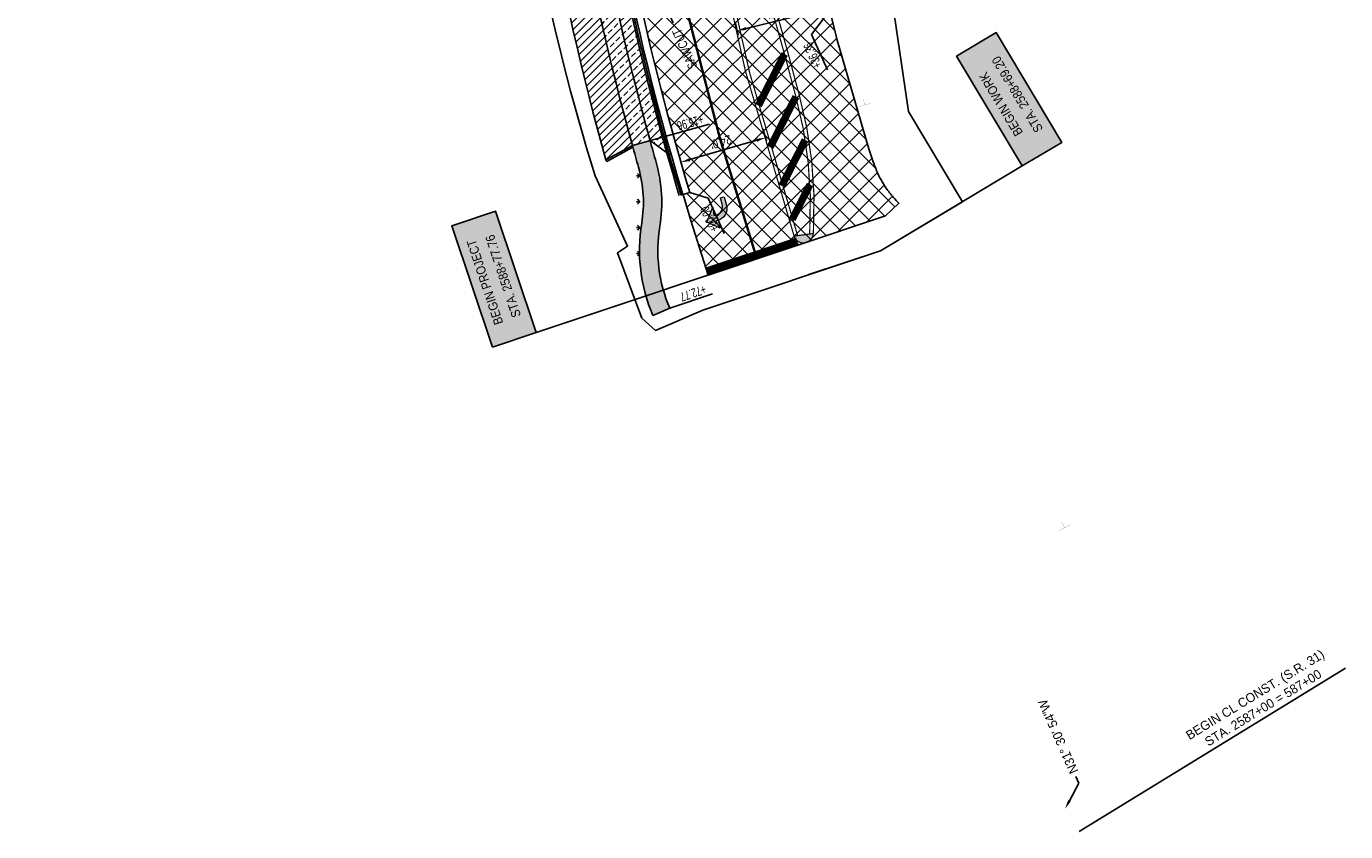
# Model space of a CAD drawing. Header units: feet. Extents: x 161194 to 165526, y 286511 to 289383.
# Tile 3 of 34: x 161590 to 161950, y 288502 to 288722. Entities that reach past the tile are written whole.
import ezdxf
from ezdxf import colors
from ezdxf.entities.mleader import LeaderData, LeaderLine
from ezdxf.math import Vec2, Vec3

# ---------------------------------------------------------------- set-up
doc = ezdxf.new("R2010")
doc.units = ezdxf.units.FT
doc.header["$MEASUREMENT"] = 0
doc.linetypes.add('constlimit', pattern=[0])
for name, color, linetype in [('DR_P_Text', 1, 'Continuous'), ('DR_P_Underdrain', 1, 'Continuous'), ('GE_P_CL_Bearings', 4, 'Continuous'), ('PM_P_Cells', 7, 'Continuous'), ('PM_P_Edge_Line', 7, 'Continuous'), ('PM_X_Cells', 251, 'Continuous'), ('PV_P_Curb', 6, 'Continuous'), ('PV_P_Drive', 1, 'Continuous'), ('PV_P_EOP', 7, 'Continuous'), ('PV_P_Walk', 4, 'Continuous'), ('RD_P_Text', 1, 'Continuous'), ('RW_P_Const_Limits', 30, 'constlimit'), ('SC_Shading1', 247, 'Continuous'), ('SC_Shading1_Resurfacing', 247, 'Continuous'), ('SC_Shading2', 255, 'Continuous'), ('SN_P_Signs', 1, 'Continuous')]:
    doc.layers.add(name, color=color, linetype=linetype)
doc.styles.add('Slanted-Normal', font='font31.shx', dxfattribs={"height": 0.1})
doc.styles.get("Standard").update_dxf_attribs({"font": 'font31.shx'})
doc.dimstyles.new('COEC', dxfattribs={"dimscale": 13.9, "dimtxt": 0.18, "dimasz": 0.18, "dimexe": 0.18, "dimexo": 0.0625, "dimgap": 0.09, "dimtad": 1, "dimzin": 0, "dimdsep": 46, "dimtxsty": 'Standard', "dimcen": 0.09, "dimclrd": 256, "dimclre": 256, "dimclrt": 256, "dimaunit": 1, "dimadec": 4, "dimazin": 0, "dimtfac": 1, "dimtofl": 0, "dimtmove": 0, "dimatfit": 3, "dimfxl": 1, "dimtolj": 1, "dimtzin": 0, "dimlwd": -1, "dimlwe": -1, "dimarcsym": 0})

# ---------------------------------------------------------------- blocks, each defined once
blk = doc.blocks.new('PMRT')
at = {"layer": 'PM_X_Cells', "color": 7, "linetype": 'Continuous', "lineweight": 0, "flags": 128}
blk.add_lwpolyline([(-5.521300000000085, 3.333333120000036, -0.4188653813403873), (-2.240412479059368, 6.540874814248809e-06), (-2.240000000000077, 6.540874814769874e-06), (-2.24, -0.666666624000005), (0, 0), (-2.560000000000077, -2.999999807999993), (-6.08, -0.333333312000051), (-3.839999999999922, -0.666666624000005), (-3.840000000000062, 0.03643318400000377, 0.414213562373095), (-6.136900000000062, 2.333333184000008), (-7.999999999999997, 2.333333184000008), (-7.999999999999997, 3.333333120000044), (-5.521300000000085, 3.333333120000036)], format="xyb", close=True, dxfattribs=at)
blk = doc.blocks.new('*D1288')
at = {"layer": 'Defpoints', "color": 0, "transparency": 16777216}
for p in [(161791.4265879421, 288691.6910813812), (161791.9472346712, 288689.8945726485), (161768.8957659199, 288683.2140196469)]:
    blk.add_point(p, dxfattribs=at)
at = {"layer": 'DR_P_Text', "transparency": 16777216}
for p, q in [((161791.6688782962, 288690.8550505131), (161790.7306970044, 288694.0922760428)), ((161770.7763138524, 288685.7064193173), (161789.0253932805, 288690.9951904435)), ((161768.6174095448, 288684.1744975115), (161767.6792282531, 288687.4117230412))]:
    blk.add_line(p, q, dxfattribs=at)
for points in [[(161788.9094114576, 288691.3953895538), (161789.1413751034, 288690.5949913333), (161791.4265879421, 288691.6910813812)], [(161770.6603320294, 288686.1066184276), (161770.8922956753, 288685.306220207), (161768.3751191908, 288685.0105283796)]]:
    blk.add_solid(points, dxfattribs=at)
at = {"layer": 'DR_P_Text', "transparency": 16777216, "insert": (161779.2745517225, 288690.5118800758), "char_height": 2.5, "attachment_point": 5, "rotation": 196.16213250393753}
blk.add_mtext("\\A1;{\\W0.8;24.0'}", dxfattribs=at)
blk = doc.blocks.new('*D1289')
at = {"layer": 'Defpoints', "color": 0, "transparency": 16777216}
for p in [(161806.8595010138, 288726.551921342), (161807.3850523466, 288724.4080312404), (161784.2371224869, 288718.7335680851)]:
    blk.add_point(p, dxfattribs=at)
at = {"layer": 'DR_P_Text', "transparency": 16777216}
for p, q in [((161807.1469626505, 288725.3792744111), (161806.2642767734, 288728.9800292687)), ((161786.1396790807, 288721.472682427), (161804.4313930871, 288725.9566971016)), ((161783.9990327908, 288719.7048112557), (161783.1163469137, 288723.3055661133))]:
    blk.add_line(p, q, dxfattribs=at)
for points in [[(161804.3321890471, 288726.361381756), (161804.5305971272, 288725.5520124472), (161806.8595010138, 288726.551921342)], [(161786.0404750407, 288721.8773670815), (161786.2388831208, 288721.0679977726), (161783.7115711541, 288720.8774581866)]]:
    blk.add_solid(points, dxfattribs=at)
at = {"layer": 'DR_P_Text', "transparency": 16777216, "insert": (161794.7498342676, 288725.8999868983), "char_height": 2.5, "attachment_point": 5, "rotation": 193.77382006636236}
blk.add_mtext("\\A1;{\\W0.8;23.8'}", dxfattribs=at)

msp = doc.modelspace()

# ---------------------------------------------------------------- hatches: boundary and pattern name
at = {"layer": 'DR_P_Text'}
h = msp.add_hatch(color=255, dxfattribs=at)
h.dxf.hatch_style = 1
h.paths.add_polyline_path([(161861.4190877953, 288683.9863686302), (161872.1813683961, 288690.422996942), (161854.2695599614, 288720.3722031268), (161843.5072793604, 288713.9355748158)])
h = msp.add_hatch(color=255, dxfattribs=at)
h.dxf.hatch_style = 1
h.paths.add_polyline_path([(161717.0248197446, 288634.5842235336), (161728.9196492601, 288638.5553566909), (161717.8688051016, 288671.656212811), (161705.9739755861, 288667.6850796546)])
at = {"layer": 'PM_P_Cells'}
h = msp.add_hatch(color=256, dxfattribs=at)
h.dxf.hatch_style = 1
h.paths.add_polyline_path([(161779.0587503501, 288666.9917364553), (161777.8139403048, 288668.9697385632), (161778.4560258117, 288669.1491244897), (161778.4559148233, 288669.149521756, 0.4188653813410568), (161780.7834955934, 288673.2063255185), (161780.1165362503, 288675.5936082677), (161779.1534174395, 288675.324532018), (161779.6547334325, 288673.5301452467, -0.4142135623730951), (161778.060586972, 288670.6999162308), (161777.3834182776, 288670.5107287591), (161777.1017270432, 288672.7578071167), (161775.4805586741, 288668.6500920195)])
at = {"layer": 'PM_P_Edge_Line'}
h = msp.add_hatch(color=2, dxfattribs=at)
h.dxf.hatch_style = 1
edge = h.paths.add_edge_path()
edge.add_line((161804.4372291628, 288665.551804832), (161799.1770530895, 288664.8545980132))
edge.add_arc((161801.7412974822, 288665.6999681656), 2.700000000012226, 198.2461539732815, 356.854296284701)
at = {"layer": 'SC_Shading1'}
h = msp.add_hatch(dxfattribs=at)
h.set_pattern_fill('ANSI33', color=256, scale=12)
h.set_pattern_definition([(45, (0, 0), (-2.121320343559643, 2.121320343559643), []), (45, (2.12132034, 0), (-2.121320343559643, 2.121320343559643), [1.5, -0.75])])
edge = h.paths.add_edge_path()
edge.add_line((161735.6625684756, 288827.9456954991), (161739.2553127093, 288833.258615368))
edge.add_arc((162479.8414813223, 288889.2534084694), 742.6999999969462, 184.3238353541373, 195.7912621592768)
edge.add_line((161765.1713460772, 288687.1398567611), (161759.9705950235, 288690.8931376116))
edge.add_line((161759.9705950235, 288690.8931376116), (161755.1502462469, 288689.5648915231))
edge.add_arc((162479.8414813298, 288889.2534084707), 751.7000000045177, 184.709564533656, 195.405532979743, ccw=False)
edge.add_line((161730.679450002, 288827.5351711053), (161735.6625684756, 288827.9456954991))
h = msp.add_hatch(dxfattribs=at)
h.set_pattern_fill('ANSI31', color=256, scale=12)
h.set_pattern_definition([(45, (0, 0), (-1.060660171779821, 1.060660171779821), [])])
edge = h.paths.add_edge_path()
edge.add_arc((162479.8414294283, 288889.2534042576), 759.6999479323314, 184.5974649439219, 184.7095645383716, ccw=False)
edge.add_line((161722.5858723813, 288828.3597903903), (161724.0690322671, 288826.9905848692))
edge.add_line((161724.0690322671, 288826.9905848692), (161730.679450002, 288827.5351711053))
edge.add_arc((162479.8414813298, 288889.2534084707), 751.7000000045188, 184.709564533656, 195.405532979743)
edge.add_line((161755.1502462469, 288689.5648915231), (161747.940089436, 288685.6252116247))
edge.add_arc((162479.8414813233, 288889.2534084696), 759.69999999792, 184.7095645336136, 195.5475284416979, ccw=False)
h = msp.add_hatch(dxfattribs=at)
h.set_pattern_fill('GRASS', color=256, scale=5, angle=90)
h.set_pattern_definition([(180, (459.0571025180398, -193.0262272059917), (-3.535533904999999, -3.535533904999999), [0.9375, -6.133567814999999]), (135, (459.0571025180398, -193.0262272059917), (-3.535533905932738, -3.535533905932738), [0.9375, -4.0625]), (225, (459.0571025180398, -193.0262272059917), (3.535533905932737, -3.535533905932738), [0.9375, -4.0625])])
edge = h.paths.add_edge_path()
edge.add_line((161754.8820000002, 288668.3679999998), (161754.7324831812, 288671.4619602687))
edge.add_line((161754.7324831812, 288671.4619602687), (161754.602, 288679.452))
edge.add_arc((161783.3429245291, 288679.664752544), 28.74171196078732, 174.5439975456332, 180.4241199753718, ccw=False)
edge.add_arc((161862.5589783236, 288672.0985037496), 108.3182870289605, 171.5160264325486, 174.5439975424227, ccw=False)
edge.add_line((161755.426, 288688.0789999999), (161755.5495615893, 288688.1213498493))
edge.add_line((161755.5495615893, 288688.1213498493), (161756.8104173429, 288683.6349012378))
edge.add_arc((161723.1452753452, 288674.0610715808), 35.0000000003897, -9.396785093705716, 15.874906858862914, ccw=False)
edge.add_arc((161802.0717812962, 288660.9994232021), 44.99999999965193, 170.6032149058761, 191.6432195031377)
edge.add_line((161757.9977330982, 288651.917668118), (161757.7349331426, 288651.7263370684))
edge.add_arc((161950.2080980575, 288693.2879983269), 196.9093469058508, 187.2706038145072, 192.1850659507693, ccw=False)
at = {"layer": 'SC_Shading1_Resurfacing'}
h = msp.add_hatch(dxfattribs=at)
h.set_pattern_fill('ANSI37', color=256, scale=30)
h.set_pattern_definition([(45, (0, 0), (-2.651650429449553, 2.651650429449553), []), (135, (0, 0), (-2.651650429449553, -2.651650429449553), [])])
edge = h.paths.add_edge_path()
edge.add_line((161799.515419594, 288760.6917617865), (161796.563568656, 288760.1559974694))
edge.add_arc((162479.8414807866, 288889.25340837), 695.3666994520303, 189.8752757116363, 190.6992477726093, ccw=False)
edge.add_line((161794.7777339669, 288769.9952451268), (161797.7295849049, 288770.5310094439))
edge.add_arc((162479.8414813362, 288889.2534084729), 692.3667000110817, 187.5282835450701, 189.8734905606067, ccw=False)
edge.add_line((161793.4427693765, 288798.5425739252), (161756.6170157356, 288793.675876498))
edge.add_line((161756.6170157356, 288793.675876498), (161759.1048430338, 288773.283711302))
edge.add_line((161759.1048430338, 288773.283711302), (161761.0808818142, 288773.6016646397))
edge.add_line((161761.0808818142, 288773.6016646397), (161762.2927758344, 288763.6680397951))
edge.add_line((161762.2927758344, 288763.6680397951), (161754.6645132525, 288762.3329413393))
edge.add_arc((162479.841481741, 288889.2534085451), 736.2000004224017, 189.9273569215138, 190.4052614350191)
edge.add_line((161755.7483715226, 288756.2887201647), (161751.8141519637, 288755.5662823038))
edge.add_arc((162479.8414813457, 288889.253408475), 740.2000000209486, 190.4052614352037, 196.6836296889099)
edge.add_line((161770.8005266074, 288676.7517272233), (161768.9657862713, 288676.2012626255))
edge.add_line((161768.9657862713, 288676.2012626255), (161771.0430000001, 288669.1379999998))
edge.add_line((161771.0430000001, 288669.1379999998), (161775.8040353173, 288654.2078836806))
edge.add_line((161775.8040353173, 288654.2078836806), (161824.1742749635, 288670.3564684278))
edge.add_line((161824.1742749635, 288670.3564684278), (161827.771532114, 288673.8288276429))
edge.add_line((161827.771532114, 288673.8288276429), (161826.3250000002, 288675.4019999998))
edge.add_arc((161852.0864066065, 288697.9617220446), 34.24311798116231, 215.6488191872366, 221.2092096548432, ccw=False)
edge.add_arc((161842.9633638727, 288691.0659985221), 22.81255614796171, 202.0041521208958, 214.9293694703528, ccw=False)
edge.add_arc((161896.5892048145, 288713.8346832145), 81.06933450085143, 199.5256311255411, 202.72360184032, ccw=False)
edge.add_arc((161852.9660242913, 288698.3649394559), 34.78440335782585, 196.2774908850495, 199.5256311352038, ccw=False)
edge.add_line((161819.5759370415, 288688.6152322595), (161818.8368447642, 288691.1483545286))
edge.add_line((161818.8368447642, 288691.1483545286), (161810.9741858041, 288718.3068628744))
edge.add_line((161810.9741858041, 288718.3068628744), (161809.2991528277, 288724.8772521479))
edge.add_line((161809.2991528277, 288724.8772521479), (161807.3850523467, 288724.4080312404))
edge.add_arc((162479.8414813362, 288889.2534084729), 692.3667000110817, 190.7010329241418, 193.773820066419, ccw=False)
at = {"layer": 'SC_Shading2'}
h = msp.add_hatch(color=256, dxfattribs=at)
h.dxf.hatch_style = 1
edge = h.paths.add_edge_path()
edge.add_line((161755.1502462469, 288689.5648915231), (161759.9705950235, 288690.8931376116))
edge.add_arc((162479.8414824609, 288889.2534087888), 746.7000011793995, 195.4055329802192, 195.874906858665)
edge.add_arc((161723.1452753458, 288674.0610715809), 39.99999999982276, -9.396785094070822, 15.874906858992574, ccw=False)
edge.add_arc((161802.0717812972, 288660.9994232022), 40.00000000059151, 170.6032149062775, 203.3167695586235)
edge.add_line((161765.3385584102, 288645.1668511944), (161760.7469055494, 288643.1877796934))
edge.add_arc((161802.071781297, 288660.9994232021), 45.00000000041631, 170.6032149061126, 203.3167695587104, ccw=False)
edge.add_arc((161723.1452753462, 288674.0610715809), 34.99999999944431, 350.6032149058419, 375.8749068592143)
edge.add_arc((162479.8414817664, 288889.2534085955), 751.7000004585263, 195.4055329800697, 195.8749068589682, ccw=False)

# ---------------------------------------------------------------- linework, layer by layer
at = {"layer": 'DR_P_Text', "color": 1, "flags": 128}
for points in [[(161861.4190877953, 288683.9863686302), (161872.1813683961, 288690.422996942), (161854.2695599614, 288720.3722031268), (161843.5072793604, 288713.9355748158)], [(161717.0248197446, 288634.5842235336), (161728.9196492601, 288638.5553566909), (161717.8688051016, 288671.656212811), (161705.9739755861, 288667.6850796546)]]:
    msp.add_lwpolyline(points, close=True, dxfattribs=at)
at = {"layer": 'DR_P_Text', "flags": 128}
for points in [[(161803.2603609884, 288654.348262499), (161822.7330282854, 288660.8492850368), (161861.4190877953, 288683.9863686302)], [(161800.5006350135, 288662.4529355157), (161728.9196492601, 288638.5553566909)]]:
    msp.add_lwpolyline(points, dxfattribs=at)
at = {"layer": 'DR_P_Underdrain', "flags": 128}
msp.add_lwpolyline([(161747.140077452, 288764.7749253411, 0.03073498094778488), (161767.9268129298, 288675.8904666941)], format="xyb", dxfattribs=at)
at = {"layer": 'PM_P_Edge_Line', "color": 2, "linetype": 'Continuous', "const_width": 0.333, "flags": 128}
for points in [[(161767.4280044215, 288816.4625743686, 0.04922679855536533), (161786.0079355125, 288750.2698668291, -0.02974804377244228), (161798.0713800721, 288712.9378701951, 0.003493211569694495), (161800.60147272, 288703.4291616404, -0.08066059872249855), (161804.504305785, 288666.772309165), (161804.4372291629, 288665.551804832)], [(161769.7301913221, 288799.9872569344, 0.03735932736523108), (161785.0763430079, 288749.9063624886, -0.02974804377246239), (161797.103231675, 288712.6874931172, 0.003493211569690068), (161799.6369171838, 288703.1652817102, -0.08066059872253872), (161803.50581257, 288666.8271844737), (161803.4283711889, 288665.4180863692)]]:
    msp.add_lwpolyline(points, format="xyb", dxfattribs=at)
at = {"layer": 'PM_P_Edge_Line', "color": 2, "const_width": 0.333, "flags": 128}
for points in [[(161768.1154979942, 288804.9621595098, 0.05072288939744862), (161799.6600498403, 288663.3948016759, 0.04335243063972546)], [(161769.7301913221, 288799.9872569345, 0.04845488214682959), (161800.1859362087, 288664.9883198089)]]:
    msp.add_lwpolyline(points, format="xyb", dxfattribs=at)
at = {"layer": 'PM_P_Edge_Line', "const_width": 0.6666, "flags": 128}
msp.add_lwpolyline([(161763.9296795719, 288756.0410512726, 0.03417107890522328), (161788.7460182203, 288659.7707274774, 0.02681005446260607)], format="xyb", dxfattribs=at)
at = {"layer": 'PM_P_Edge_Line', "color": 2, "const_width": 2, "flags": 128}
for points in [[(161796.6263380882, 288714.5099853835), (161789.4892559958, 288700.4670345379)], [(161799.7107946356, 288702.8939241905), (161792.699319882, 288689.0981188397)], [(161802.2450834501, 288691.0984777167), (161795.862892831, 288678.5408543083)], [(161803.5293105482, 288678.895441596), (161798.7295005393, 288669.4513165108)]]:
    msp.add_lwpolyline(points, dxfattribs=at)
at = {"layer": 'PM_P_Edge_Line', "const_width": 2, "flags": 128}
msp.add_lwpolyline([(161775.4391586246, 288655.3520994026), (161800.1139281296, 288663.5455148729)], dxfattribs=at)
at = {"layer": 'PM_P_Edge_Line', "color": 2, "const_width": 0.333, "flags": 128}
msp.add_lwpolyline([(161804.4372291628, 288665.551804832), (161799.1770530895, 288664.8545980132, 0.8288028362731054)], format="xyb", close=True, dxfattribs=at)
at = {"layer": 'PV_P_Curb', "flags": 128}
msp.add_lwpolyline([(161738.0342428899, 288844.3386865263, -0.02273028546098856), (161739.0994514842, 288835.3596683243, 0.05469339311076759), (161768.4057652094, 288676.0340101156, 0.05469339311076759)], format="xyb", dxfattribs=at)
msp.add_lwpolyline([(161768.4057652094, 288676.0340101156), (161768.884717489, 288676.1775535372)], dxfattribs=at)
at = {"layer": 'PV_P_Drive', "flags": 128}
for points in [[(161722.5858723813, 288828.3597903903, 0.04781505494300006), (161747.940089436, 288685.6252116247)], [(161735.6625684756, 288827.9456954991, 0.04670387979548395), (161759.9705950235, 288690.8931376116)], [(161730.679450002, 288827.5351711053, 0.04670387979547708), (161755.1502462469, 288689.5648915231)]]:
    msp.add_lwpolyline(points, format="xyb", dxfattribs=at)
for points in [[(161755.1502462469, 288689.5648915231), (161764.3089089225, 288692.0885590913)], [(161747.940089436, 288685.6252116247), (161755.1502462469, 288689.5648915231)], [(161748.1798375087, 288685.186439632), (161755.2868599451, 288689.0697661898)], [(161759.9705950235, 288690.8931376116), (161765.1713460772, 288687.1398567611)], [(161747.940089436, 288685.6252116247), (161748.1798375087, 288685.186439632)], [(161765.1713460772, 288687.1398567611), (161765.6533918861, 288687.2726843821)]]:
    msp.add_lwpolyline(points, dxfattribs=at)
at = {"layer": 'PV_P_EOP', "flags": 128}
for points in [[(161738.5275719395, 288844.4200895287, -0.02273028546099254), (161739.5981333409, 288835.3959506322, 0.0546933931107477), (161768.884717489, 288676.1775535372, 0.0546933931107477)], [(161746.0217777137, 288792.2756657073, 0.03996899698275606), (161770.8005266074, 288676.7517272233)]]:
    msp.add_lwpolyline(points, format="xyb", dxfattribs=at)
msp.add_lwpolyline([(161768.884717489, 288676.1775535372), (161770.8005266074, 288676.7517272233)], dxfattribs=at)
at = {"layer": 'PV_P_Walk', "flags": 128}
for points in [[(161755.1502462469, 288689.5648915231, 0.002048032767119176), (161756.8104173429, 288683.6349012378, -0.1107176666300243), (161757.6756216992, 288668.3466004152, 0.1437172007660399), (161760.7469055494, 288643.1877796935)], [(161759.9705950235, 288690.8931376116, 0.00204803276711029), (161761.6197233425, 288685.0025911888, -0.1107176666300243), (161762.6085283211, 288667.5302473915, 0.1437172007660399), (161765.3385584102, 288645.1668511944)]]:
    msp.add_lwpolyline(points, format="xyb", dxfattribs=at)
msp.add_lwpolyline([(161760.7469055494, 288643.1877796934), (161765.3385584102, 288645.1668511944)], dxfattribs=at)
at = {"layer": 'RD_P_Text', "flags": 128}
for points in [[(161807.3850523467, 288724.4080312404), (161803.9726508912, 288719.8783536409)], [(161808.2862676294, 288710.2096566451), (161803.9726508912, 288719.8783536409)], [(161764.3089089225, 288692.0885590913), (161776.1747871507, 288695.3581993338)], [(161770.8005266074, 288676.7517272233), (161775.82471205, 288675.2391990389)], [(161780.1383287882, 288665.5705020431), (161775.82471205, 288675.2391990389)], [(161765.3385584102, 288645.1668511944), (161776.9857899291, 288649.1457469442)], [(161949.5429249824, 288546.9753467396), (161876.9074459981, 288502.438197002)]]:
    msp.add_lwpolyline(points, dxfattribs=at)
at = {"layer": 'RW_P_Const_Limits', "flags": 128}
msp.add_lwpolyline([(161416.6485474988, 288757.6250089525), (161417.6922561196, 288787.6130524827), (161438.3532619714, 288786.8939635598), (161438.5972597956, 288793.8236105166), (161446.0845818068, 288807.5405735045), (161447.3883913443, 288844.5693454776), (161585.4555437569, 288839.7880729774), (161585.6629496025, 288845.7772598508), (161587.7041017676, 288903.7504608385), (161669.4567214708, 288900.8720830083), (161669.3843068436, 288898.8153393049), (161688.7342659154, 288898.1370014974), (161685.5694113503, 288808.24777675), (161720.5822771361, 288807.0150302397, 0.05527215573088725), (161745.0058036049, 288681.2769272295), (161753.8199854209, 288662.1553636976), (161751.1262045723, 288660.338471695), (161757.7616477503, 288642.4707222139), (161761.4405209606, 288639.1310084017), (161774.3627886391, 288644.7007002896), (161822.7330282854, 288660.8492850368), (161845.1253330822, 288674.2415155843), (161830.4357324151, 288698.8030712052), (161825.5500758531, 288731.7637732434), (161831.2137482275, 288732.6969287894), (161823.5730659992, 288765.9173054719), (161851.8960672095, 288777.5325115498), (161816.4192443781, 288864.0406707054), (161812.2379287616, 288917.6410658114), (161814.5794109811, 288982.5403279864), (161806.568, 288982.605), (161807.4083870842, 289005.7609042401), (161812.3454514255, 289005.5825981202), (161814.1600000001, 289045.1779999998), (161814.8360210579, 289045.1232414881), (161816.2141521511, 289083.321136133), (161806.2196393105, 289083.6730268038), (161806.8722809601, 289101.7438244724), (161778.9889030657, 289102.7508554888), (161789.0147506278, 289368.8675711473), (161761.0346007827, 289369.9217128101), (161751.5924847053, 289119.2990194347), (161715.4934064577, 289120.6027671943), (161714.3223979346, 289088.1790656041), (161651.8819597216, 289090.3674608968), (161653.66115176, 289139.6309741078), (161642.6683892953, 289140.0279867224), (161640.8905269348, 289090.7530299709), (161588.1886211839, 289092.6103220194), (161467.8924595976, 289114.295520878), (161469.9859442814, 289173.7514189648), (161430.3448375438, 289180.9813183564), (161362.2579997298, 289183.3787045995), (161360.8345553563, 289142.9522499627), (161368.2908745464, 289143.0117256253), (161366.4502846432, 289100.3522430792), (161359.3384401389, 289100.4619109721), (161358.2221753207, 289068.7594926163), (161358.2428971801, 289068.7587629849), (161367.762230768, 289068.0275814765), (161367.7137430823, 289065.7856941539), (161366.7142282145, 289065.8189375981), (161366.5412324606, 289057.8202677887), (161367.5407473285, 289057.7870243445), (161367.4667433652, 289054.3653607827), (161361.4715354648, 289054.3262681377), (161361.0375463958, 289042.3880607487), (161333.9495131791, 289042.9702308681), (161327.3005573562, 289043.1131287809), (161326.710543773, 289026.3564800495), (161339.0348951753, 289026.2447793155), (161355.4068255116, 289017.2203488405), (161354.4524809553, 288990.1165380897), (161351.724800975, 288990.1412601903), (161298.4885839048, 288990.6237622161), (161298.6154665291, 289004.6231872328), (161237.8112885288, 289005.1742808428), (161230.8207927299, 289001.2374743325), (161230.5333541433, 288969.5233214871), (161230.4038926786, 288955.2393635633), (161243.1955362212, 288955.1234275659, -0.2289954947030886), (161318.8696831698, 288917.6975216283, 0.09519770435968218), (161353.7752514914, 288887.101713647), (161364.6104598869, 288880.755028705), (161363.3540856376, 288845.0734400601), (161357.3522827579, 288845.1278369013), (161356.6130632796, 288824.1336742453), (161362.6148661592, 288824.0792774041), (161361.8173069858, 288801.4282414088, 0.111131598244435), (161356.1348492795, 288779.7669147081), (161355.7829601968, 288769.7731079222), (161360.6966151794, 288769.6000946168), (161360.3447260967, 288759.606287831), (161416.6485051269, 288757.6237915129)], format="xyb", dxfattribs=at)
at = {"layer": 'SC_Shading1_Resurfacing', "flags": 128}
msp.add_lwpolyline([(161809.2887970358, 288724.9178731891), (161810.9741858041, 288718.3068628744), (161818.8368447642, 288691.1483545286), (161819.5759370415, 288688.6152322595), (161820.182, 288686.7390000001, 0.01395468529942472), (161821.8125494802, 288682.5187317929, 0.05645676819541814), (161824.2602960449, 288678.0042998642, 0.02426654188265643), (161826.3250000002, 288675.4019999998, 0.01212478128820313), (161827.771532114, 288673.8288276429), (161824.1742749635, 288670.3564684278), (161775.8040353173, 288654.2078836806), (161771.0430000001, 288669.1379999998), (161768.9657862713, 288676.2012626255), (161768.9660380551, 288676.2019255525), (161770.8005266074, 288676.7517272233)], format="xyb", dxfattribs=at)
at = {"layer": 'SN_P_Signs', "const_width": 0.042, "flags": 128}
for points in [[(161818.0954035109, 288702.1702170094), (161818.5342622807, 288700.6315802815)], [(161816.9956255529, 288700.1927215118), (161820.0728990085, 288701.0704390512)], [(161871.4699509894, 288584.6040468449), (161874.3226835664, 288586.0538457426)], [(161872.171417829, 288586.7553125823), (161872.8963172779, 288585.3289462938)]]:
    msp.add_lwpolyline(points, dxfattribs=at)

# ---------------------------------------------------------------- block references
at = {"layer": 'PM_P_Cells', "rotation": 285.6093067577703}
msp.add_blockref('PMRT', (161779.0587503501, 288666.9917364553), dxfattribs=at)

# ---------------------------------------------------------------- texts
at = {"layer": 'DR_P_Text', "color": 1, "char_height": 2.499999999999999, "attachment_point": 5, "line_spacing_factor": 1.25}
for s, insert, rotation in [('{\\W0.9;BEGIN WORK\\PSTA. 2588+69.20}', (161857.8443238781, 288702.1792858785), 120.88249999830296), ('{\\W0.9;BEGIN PROJECT\\PSTA. 2588+77.76}', (161717.4468124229, 288653.1202181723), 108.46177931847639)]:
    msp.add_mtext_dynamic_manual_height_columns(s, width=69.31607534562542, gutter_width=199.9999999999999, heights=[0], dxfattribs=dict(at, insert=insert, rotation=rotation))
at = {"layer": 'RD_P_Text', "attachment_point": 5}
for s, width, gutter_width, insert, char_height, rotation in [('{\\W0.7;+36.36}', 7.851670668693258, 9.999999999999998, (161804.2875860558, 288714.1417178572), 2.5, 114.04368153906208), ('{\\W0.7;+15.96}', 7.851670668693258, 9.999999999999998, (161770.9218376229, 288695.8124679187), 2.5, 195.40553297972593), ('{\\W0.7;+00.00}', 7.851670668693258, 9.999999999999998, (161776.1396472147, 288669.5025632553), 2.5, 114.04368153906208), ('{\\W0.7;+72.77}', 7.851670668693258, 9.999999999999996, (161771.7150104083, 288649.2825750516), 2.499999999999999, 198.86105453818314), ('BEGIN CL CONST. (S.R. 31)\\PSTA. 2587+00 = 587+00', 91.34209612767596, 10, (161925.9691967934, 288537.9971479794), 2.5, 31.51494834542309)]:
    msp.add_mtext_dynamic_manual_height_columns(s, width=width, gutter_width=gutter_width, heights=[0], dxfattribs=dict(at, insert=insert, char_height=char_height, rotation=rotation))

# ---------------------------------------------------------------- dimensions: what is measured, and where the dimension line sits
at = {"layer": 'DR_P_Text'}
for p1, p2, distance, text, picture, middle in [((161784.2371224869, 288718.7335680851), (161807.3850523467, 288724.4080312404), 2.207366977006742, "{\\W0.8;23.8'}", '*D1289', (161794.7498342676, 288725.8999868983)), ((161768.8957659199, 288683.2140196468), (161791.9472346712, 288689.8945726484), 1.8704322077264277, "{\\W0.8;24.0'}", '*D1288', (161779.2745517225, 288690.5118800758))]:
    dim = msp.add_aligned_dim(p1=p1, p2=p2, distance=distance, text=text, dimstyle='COEC', override={"dimscale": 20, "dimtxt": 0.125, "dimasz": 0.125, "dimexe": 0.125, "dimexo": 0.05, "dimgap": 0.05}, dxfattribs=at)
    dim.commit()
    dim.dimension.update_dxf_attribs({"geometry": picture, "text_midpoint": middle})

# ---------------------------------------------------------------- leaders
ml = msp.add_multileader_mtext('Standard', dxfattribs=at)
ml.set_content('{\\W0.8;SAWCUT}', color=256, style='Slanted-Normal')
ml.set_leader_properties()
ml.build(insert=Vec2(0, 0))
ml.multileader.update_dxf_attribs({"dogleg_length": 0.1, "arrow_head_size": 2.5, "scale": 20})
ctx = ml.context
ctx.base_point, ctx.scale, ctx.char_height, ctx.arrow_head_size, ctx.plane_origin, ctx.plane_x_axis, ctx.plane_y_axis = Vec3(161772.3722070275, 288709.2585346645), 20, 2.5, 2.5, Vec3(161702.2694104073, 288775.9848813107), Vec3(-0.4074318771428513, 0.9132356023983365), Vec3(-0.9132356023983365, -0.4074318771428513)
ctx.text_align_type = 2
notes = []
notes.append((ctx, [(0, (1, 1, 0), (161765.4135292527, 288724.8560189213), (0.4074318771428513, -0.9132356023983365), 2, [(0, [(161757.6562212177, 288726.943550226)], 0, [])])]))
ctx.mtext.insert, ctx.mtext.text_direction, ctx.mtext.rotation, ctx.mtext.alignment, ctx.mtext.flow_direction = Vec3(161765.9017122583, 288720.6937866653), Vec3(-0.4074318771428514, 0.9132356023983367), 1.990436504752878, 3, 5
at = {"layer": 'GE_P_CL_Bearings'}
ml = msp.add_multileader_mtext('Standard', dxfattribs=at)
ml.set_content('N31%%D 30\' 54"W', color=256, style='Slanted-Normal')
ml.set_leader_properties()
ml.build(insert=Vec2(0, 0))
ml.multileader.update_dxf_attribs({"text_right_attachment_type": 3, "dogleg_length": 0.1, "arrow_head_size": 2.5, "scale": 20})
ctx = ml.context
ctx.base_point, ctx.scale, ctx.char_height, ctx.arrow_head_size, ctx.landing_gap_size, ctx.plane_origin, ctx.plane_x_axis, ctx.plane_y_axis = Vec3(161876.0259292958, 288517.508479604), 20, 2.5, 2.5, 1, Vec3(161845.8577010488, 288621.0353477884), Vec3(-0.4074329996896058, 0.913235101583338), Vec3(-0.913235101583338, -0.4074329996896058)
ctx.right_attachment = 3
notes.append((ctx, [(0, (1, 1, 0), (161876.8407952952, 288515.6820094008), (-0.4074329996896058, 0.913235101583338), 2, [(0, [(161873.0928469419, 288508.6594130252)], 0, [])])]))
ctx.mtext.insert, ctx.mtext.text_direction, ctx.mtext.rotation, ctx.mtext.flow_direction = Vec3(161874.4769524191, 288517.9124234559), Vec3(-0.4074329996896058, 0.913235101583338), 1.990437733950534, 5
for ctx, leaders in notes:
    for number, flags, end, landing, length, lines in leaders:
        leader = LeaderData()
        leader.index, (leader.has_last_leader_line, leader.has_dogleg_vector, leader.attachment_direction) = number, flags
        leader.last_leader_point, leader.dogleg_vector, leader.dogleg_length = Vec3(end), Vec3(landing), length
        for number, points, colour, breaks in lines:
            line = LeaderLine()
            line.index, line.vertices, line.color, line.breaks = number, Vec3.list(points), colors.encode_raw_color(colour), breaks
            leader.lines.append(line)
        ctx.leaders.append(leader)

doc.saveas('drawing.dxf')
